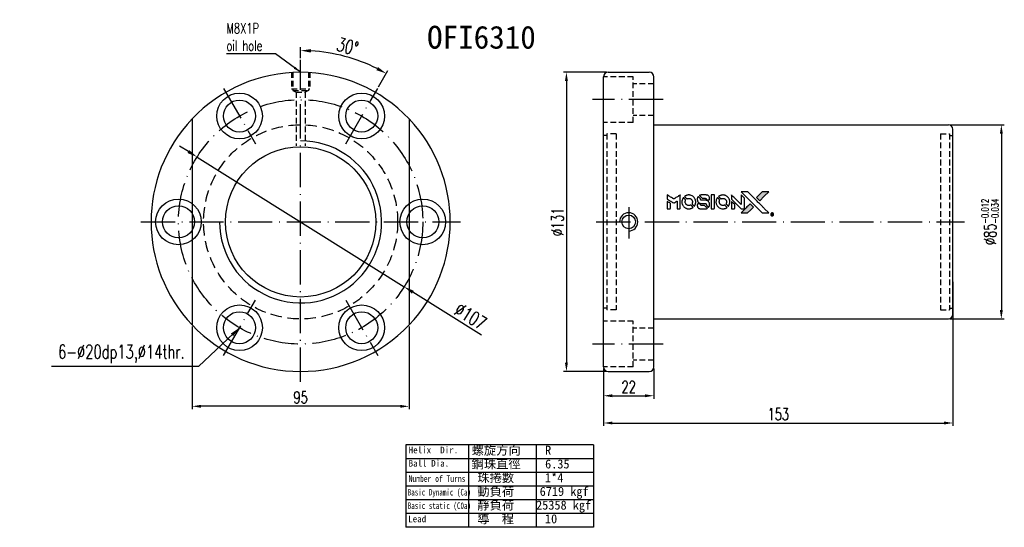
# Model space of a CAD drawing. Extents: x 927 to 1358, y 79 to 301.
import ezdxf

# ---------------------------------------------------------------- set-up
doc = ezdxf.new("R2010")
doc.units = 0
doc.header["$MEASUREMENT"] = 0
doc.linetypes.add('CL-5', pattern=[7.1, 5, -1, 0.1, -1])
doc.linetypes.add('DASHED', pattern=[0.75, 0.5, -0.25])
doc.layers.get('0').update_dxf_attribs({"linetype": 'CONTINUOUS'})
for name, color, linetype in [('CL', 1, 'CL-5'), ('DIM', 4, 'CONTINUOUS'), ('HID', 2, 'DASHED'), ('OUT', 3, 'CONTINUOUS')]:
    doc.layers.add(name, color=color, linetype=linetype)
doc.styles.add('CHN', font='SIMPLEX.shx', dxfattribs={"width": 0.7, "bigfont": 'CHINESET.shx'})
doc.styles.add('DIM-7', font='SIMPLEX.shx', dxfattribs={"width": 0.7, "bigfont": 'chineset.shx'})
doc.styles.add('T', font='kaiu.ttf')
doc.dimstyles.get("Standard").update_dxf_attribs({"dimscale": 0, "dimtxt": 4, "dimasz": 3, "dimexe": 1, "dimexo": 0.5, "dimgap": 1, "dimtad": 1, "dimdsep": 46, "dimtxsty": 'CHN', "dimcen": 0.09, "dimclrd": 256, "dimclre": 256, "dimclrt": 256, "dimadec": 0, "dimazin": 0, "dimtp": 1, "dimtm": 1, "dimtfac": 0.6, "dimtix": 1, "dimtmove": 2, "dimatfit": 3, "dimfxl": 1, "dimtvp": 0.85, "dimtolj": 1, "dimarcsym": 0})

# ---------------------------------------------------------------- blocks, each defined once
blk = doc.blocks.new('*D13')
at = {"layer": 'DIM', "color": 0, "lineweight": -2, "transparency": 16777216}
for p, q in [((1335.36, 186.04), (1335.36, 123.01)), ((1182.36, 148.2), (1182.36, 123.01)), ((1186.26, 124.31), (1331.46, 124.31))]:
    blk.add_line(p, q, dxfattribs=at)
at = {"layer": 'DIM', "color": 0, "transparency": 16777216}
for points in [[(1186.26, 124.96), (1186.26, 123.66), (1182.36, 124.31)], [(1331.46, 124.96), (1331.46, 123.66), (1335.36, 124.31)]]:
    blk.add_solid(points, dxfattribs=at)
at = {"layer": 'DIM', "color": 0, "transparency": 16777216, "insert": (1258.86, 128.21), "char_height": 5.2, "attachment_point": 5, "style": 'CHN'}
blk.add_mtext('\\A1;153', dxfattribs=at)
blk = doc.blocks.new('*D14')
at = {"layer": 'DIM', "color": 0, "lineweight": -2, "transparency": 16777216}
for p, q in [((1182.36, 147.55), (1182.36, 134.94)), ((1204.36, 148.2), (1204.36, 134.94)), ((1186.26, 136.24), (1200.46, 136.24))]:
    blk.add_line(p, q, dxfattribs=at)
at = {"layer": 'DIM', "color": 0, "transparency": 16777216}
for points in [[(1186.26, 136.89), (1186.26, 135.59), (1182.36, 136.24)], [(1200.46, 136.89), (1200.46, 135.59), (1204.36, 136.24)]]:
    blk.add_solid(points, dxfattribs=at)
at = {"layer": 'DIM', "color": 0, "transparency": 16777216, "insert": (1193.36, 140.14), "char_height": 5.2, "attachment_point": 5, "style": 'CHN'}
blk.add_mtext('\\A1;22', dxfattribs=at)
blk = doc.blocks.new('*D15')
at = {"layer": 'DIM', "color": 0, "lineweight": -2, "transparency": 16777216}
for p, q in [((1183.71, 277.85), (1164.79, 277.85)), ((1166.09, 273.95), (1166.09, 150.75)), ((1183.71, 146.85), (1164.79, 146.85))]:
    blk.add_line(p, q, dxfattribs=at)
at = {"layer": 'DIM', "color": 0, "transparency": 16777216}
for points in [[(1165.44, 273.95), (1166.74, 273.95), (1166.09, 277.85)], [(1165.44, 150.75), (1166.74, 150.75), (1166.09, 146.85)]]:
    blk.add_solid(points, dxfattribs=at)
at = {"layer": 'DIM', "color": 0, "transparency": 16777216, "insert": (1162.19, 212.35), "char_height": 5.2, "attachment_point": 5, "rotation": 90, "style": 'CHN'}
blk.add_mtext('\\A1;%%c131', dxfattribs=at)
blk = doc.blocks.new('*D16')
at = {"layer": 'DIM', "color": 0, "lineweight": -2, "transparency": 16777216}
for p, q in [((1334.01, 254.85), (1357.86, 254.85)), ((1356.56, 250.95), (1356.56, 173.75)), ((1334.01, 169.85), (1357.86, 169.85))]:
    blk.add_line(p, q, dxfattribs=at)
at = {"layer": 'DIM', "color": 0, "transparency": 16777216}
for points in [[(1355.91, 250.95), (1357.21, 250.95), (1356.56, 254.85)], [(1355.91, 173.75), (1357.21, 173.75), (1356.56, 169.85)]]:
    blk.add_solid(points, dxfattribs=at)
at = {"layer": 'DIM', "color": 0, "transparency": 16777216, "insert": (1351.62, 212.35), "char_height": 5.2, "attachment_point": 5, "rotation": 90, "style": 'CHN'}
blk.add_mtext('\\A1;%%c85{\\H3.120000;\\S-0.012^ -0.034;}', dxfattribs=at)
blk = doc.blocks.new('*D17')
at = {"layer": 'DIM', "color": 0, "lineweight": -2, "transparency": 16777216}
for p, q in [((1002.19, 166.6), (1002.19, 130.31)), ((1097.19, 166.6), (1097.19, 130.31)), ((1093.29, 131.61), (1006.09, 131.61))]:
    blk.add_line(p, q, dxfattribs=at)
at = {"layer": 'DIM', "color": 0, "transparency": 16777216}
for points in [[(1006.09, 132.26), (1006.09, 130.96), (1002.19, 131.61)], [(1093.29, 132.26), (1093.29, 130.96), (1097.19, 131.61)]]:
    blk.add_solid(points, dxfattribs=at)
at = {"layer": 'DIM', "color": 0, "transparency": 16777216, "insert": (1049.69, 135.51), "char_height": 5.2, "attachment_point": 5, "style": 'CHN'}
blk.add_mtext('\\A1;95', dxfattribs=at)
blk = doc.blocks.new('*D18')
at = {"layer": 'DIM', "color": 0, "lineweight": -2, "transparency": 16777216}
for p, q in [((1000.53, 243.14), (996.72, 245.53)), ((1004.35, 240.75), (1095.03, 183.95)), ((1128.87, 162.76), (1098.84, 181.56))]:
    blk.add_line(p, q, dxfattribs=at)
at = {"layer": 'DIM', "color": 0, "transparency": 16777216}
for points in [[(1000.93, 243.78), (1000.14, 242.5), (1004.35, 240.75)], [(1099.24, 182.2), (1098.44, 180.93), (1095.03, 183.95)]]:
    blk.add_solid(points, dxfattribs=at)
at = {"layer": 'DIM', "color": 0, "transparency": 16777216, "insert": (1124.14, 171.03), "char_height": 6, "attachment_point": 5, "rotation": 327.9379, "style": 'CHN'}
blk.add_mtext('\\A1;∅107', dxfattribs=at)
blk = doc.blocks.new('*D19')
at = {"layer": 'DIM', "color": 0, "lineweight": -2, "transparency": 16777216}
for p, q in [((1049.69, 284.01), (1049.69, 288.85)), ((1083.81, 271.46), (1087.94, 278.6))]:
    blk.add_line(p, q, dxfattribs=at)
blk.add_arc((1049.69, 212.35), 75, 63.4382, 86.5618, dxfattribs=at)
at = {"layer": 'DIM', "color": 0, "transparency": 16777216}
for points in [[(1054.16, 286.47), (1054.21, 287.97), (1049.69, 287.35)], [(1083.58, 280.1), (1082.87, 278.78), (1087.19, 277.3)]]:
    blk.add_solid(points, dxfattribs=at)
at = {"layer": 'DIM', "color": 0, "transparency": 16777216, "insert": (1070.26, 289.14), "char_height": 6, "attachment_point": 5, "rotation": 345, "style": 'CHN'}
blk.add_mtext('\\A1;30°', dxfattribs=at)

msp = doc.modelspace()

# ---------------------------------------------------------------- hatches: boundary and pattern name
at = {"linetype": 'Continuous'}
h = msp.add_hatch(color=256, dxfattribs=at)
h.dxf.hatch_style = 1
h.paths.add_polyline_path([(1254.683, 225.528), (1253.248, 225.527), (1251.813, 225.527), (1250.576, 224.281, 0.000288), (1250.102, 223.803, 0.000479), (1249.703, 223.4, 0.000013), (1249.342, 223.034, 0.197177), (1249.34, 223.029, 0.1112764), (1249.341, 223.025, 0.0015954), (1249.778, 222.583, 0.0005055), (1250.051, 222.31), (1250.762, 221.599), (1252.723, 223.563)])
h.paths.add_polyline_path([(1246.707, 217.551), (1247.963, 218.807), (1247.251, 219.52, 0.000476), (1246.977, 219.793, 0.0015067), (1246.534, 220.232, 0.2256647), (1246.528, 220.232, 0.0011115), (1245.928, 219.635, 0.0003511), (1245.556, 219.262, 0.000108), (1243.985, 217.685, 0.0006916), (1243.191, 216.885, 0.0000771), (1242.643, 216.331, 0.1975269), (1242.635, 216.311, 0.2961744), (1242.64, 216.303, 0.0041949), (1243.343, 216.295, 0.0005293), (1244.043, 216.294), (1245.451, 216.294)])

# ---------------------------------------------------------------- linework, layer by layer
for points in [[(1244.322, 223.801, -0.000056), (1245.181, 222.94, -0.000021), (1246.386, 221.733, -0.000021), (1247.698, 220.418, -0.000025), (1248.928, 219.185), (1251.811, 216.294), (1253.239, 216.298), (1254.668, 216.301), (1252.741, 218.241, 0.000274), (1251.815, 219.172, 0.000123), (1250.597, 220.396, 0.000121), (1249.308, 221.688, 0.000165), (1248.145, 222.854), (1245.476, 225.527), (1244.038, 225.527), (1242.599, 225.527)], [(1250.576, 224.281, 0.000288), (1250.102, 223.803, 0.000479), (1249.703, 223.4, 0.000013), (1249.342, 223.034, 0.197177), (1249.34, 223.029, 0.197497), (1249.342, 223.023, 0.00004), (1249.549, 222.814, 0.000836), (1249.778, 222.583, 0.000505), (1250.051, 222.31), (1250.762, 221.599), (1252.723, 223.563), (1254.683, 225.528), (1253.248, 225.527), (1251.813, 225.527)], [(1210.265, 223.227), (1210.265, 222.313), (1210.516, 222.16, -0.000297), (1210.669, 222.066, -0.000037), (1211.004, 221.861, -0.000043), (1211.401, 221.618, -0.000036), (1211.825, 221.358, 0.000044), (1212.239, 221.104, 0.000063), (1212.608, 220.877, 0.000035), (1212.92, 220.686, 0.0009), (1213.005, 220.635), (1213.127, 220.561), (1213.288, 220.66, 0.001175), (1213.38, 220.717, 0.000208), (1213.553, 220.824, 0.000225), (1213.756, 220.95, 0.000203), (1213.966, 221.081, -0.000711), (1214.166, 221.206, -0.001119), (1214.338, 221.312, -0.000263), (1214.489, 221.405, -0.04589), (1214.506, 221.413, -0.519312), (1214.521, 221.403, -0.001914), (1214.525, 221.158, -0.003124), (1214.528, 220.754, -0.000285), (1214.528, 219.747), (1214.528, 218.073), (1215.112, 218.073, 0.001727), (1215.531, 218.075, 0.025279), (1215.678, 218.083, 0.073886), (1215.764, 218.106, 0.07426), (1215.84, 218.152, 0.03264), (1215.859, 218.171, 0.01784), (1215.881, 218.196, 0.017712), (1215.901, 218.223, 0.026854), (1215.916, 218.248), (1215.947, 218.306), (1215.951, 221.226), (1215.954, 224.147), (1215.922, 224.126, -0.004595), (1215.9, 224.112, -0.00016), (1215.811, 224.056, -0.000298), (1215.706, 223.991, -0.000208), (1215.587, 223.917, 0.000986), (1215.239, 223.701, 0.00025), (1214.675, 223.348, 0.000268), (1214.074, 222.971, 0.000436), (1213.564, 222.651, -0.002932), (1213.396, 222.546, -0.004718), (1213.251, 222.459, -0.001113), (1213.124, 222.385, -0.227179), (1213.11, 222.384, -0.045982), (1213.096, 222.391, -0.000145), (1212.925, 222.495, -0.000825), (1212.733, 222.614, -0.000517), (1212.507, 222.754, 0.000056), (1211.736, 223.233, 0.000289), (1211.309, 223.498, 0.000481), (1210.991, 223.695, 0.000418), (1210.657, 223.901), (1210.265, 224.141)], [(1210.265, 219.682), (1210.265, 218.073), (1210.851, 218.073, 0.000842), (1211.224, 218.074, 0.010591), (1211.365, 218.077, 0.028995), (1211.444, 218.085, 0.069543), (1211.5, 218.103, 0.051063), (1211.552, 218.134, 0.039932), (1211.601, 218.177, 0.039414), (1211.644, 218.229, 0.045845), (1211.675, 218.284, 0.094811), (1211.689, 218.34, 0.007124), (1211.694, 218.498, 0.004713), (1211.697, 218.767, 0.000534), (1211.697, 219.378), (1211.696, 220.422), (1211.549, 220.514, 0.000828), (1211.119, 220.778, 0.000879), (1210.697, 221.037, 0.000048), (1210.284, 221.288, 0.137596), (1210.272, 221.292, 0.413028), (1210.269, 221.289, 0.000016), (1210.267, 220.819, 0.000623), (1210.266, 220.3, 0.000374)], [(1217.244, 222.883, 0.064158), (1216.869, 222.182, 0.06356), (1216.683, 221.406, 0.064004), (1216.699, 220.614, 0.066747), (1216.915, 219.863, 0.04321), (1217.172, 219.393, 0.044737), (1217.503, 218.98, 0.044901), (1217.901, 218.634, 0.044184), (1218.357, 218.363, 0.026293), (1218.703, 218.218, 0.033344), (1219.036, 218.123, 0.033227), (1219.38, 218.073, 0.025815), (1219.759, 218.063, 0.023119), (1220.12, 218.089, 0.031044), (1220.444, 218.148, 0.031337), (1220.755, 218.246, 0.024258), (1221.08, 218.389, 0.015622), (1221.194, 218.451, 0.008495), (1221.33, 218.533, 0.008415), (1221.459, 218.618, 0.020814), (1221.55, 218.685), (1221.592, 218.718), (1221.157, 219.158, 0.002843), (1220.831, 219.483, 0.033917), (1220.696, 219.6, 0.087906), (1220.595, 219.651, 0.073302), (1220.476, 219.668, 0.022047), (1220.418, 219.666, 0.026465), (1220.364, 219.658, 0.022233), (1220.304, 219.643, 0.009985), (1220.227, 219.619, -0.039011), (1219.946, 219.549, -0.044398), (1219.67, 219.528, -0.045096), (1219.398, 219.555, -0.04265), (1219.131, 219.631, -0.071154), (1218.753, 219.839, -0.068827), (1218.444, 220.147, -0.068713), (1218.229, 220.527, -0.070507), (1218.129, 220.948, -0.028605), (1218.122, 221.128, -0.031418), (1218.136, 221.303, -0.031044), (1218.173, 221.475, -0.02668), (1218.232, 221.652, 0.038913), (1218.264, 221.756, 0.043732), (1218.278, 221.86, 0.047754), (1218.273, 221.955, 0.075756), (1218.249, 222.033, 0.07294), (1218.222, 222.073, 0.003456), (1218.111, 222.193, 0.005023), (1217.966, 222.345, 0.002422), (1217.777, 222.538, 0.000819), (1217.606, 222.709, 0.001349), (1217.46, 222.854, 0.0001), (1217.329, 222.983, 0.205335), (1217.324, 222.985, 0.219821), (1217.319, 222.983, 0.002494), (1217.297, 222.955, 0.007089), (1217.272, 222.922, 0.004494)], [(1219.377, 224.114, 0.024131), (1219.118, 224.074, 0.022344), (1218.857, 224.008, 0.021883), (1218.597, 223.918, 0.020884), (1218.342, 223.804, 0.010669), (1218.197, 223.728, 0.010389), (1218.054, 223.645, 0.010913), (1217.927, 223.564, 0.022227), (1217.832, 223.494), (1217.796, 223.465), (1218.255, 223.015, 0.002452), (1218.435, 222.84, 0.003628), (1218.594, 222.689, 0.001662), (1218.731, 222.562, 0.070159), (1218.763, 222.539, 0.047671), (1218.789, 222.529, 0.018624), (1218.827, 222.52, 0.017921), (1218.869, 222.513, 0.018804), (1218.912, 222.509, 0.018255), (1218.969, 222.508, 0.041312), (1219.012, 222.512, 0.037164), (1219.057, 222.524, 0.012342), (1219.121, 222.548, -0.015101), (1219.274, 222.604, -0.035998), (1219.391, 222.634, -0.033244), (1219.517, 222.648, -0.011249), (1219.702, 222.652, -0.004059), (1219.852, 222.651, -0.019693), (1219.938, 222.646, -0.027943), (1220.008, 222.636, -0.014411), (1220.094, 222.615, -0.033089), (1220.299, 222.545, -0.033887), (1220.492, 222.448, -0.034021), (1220.669, 222.327, -0.033942), (1220.828, 222.183, -0.02816), (1220.97, 222.019, -0.035032), (1221.081, 221.85, -0.035269), (1221.167, 221.668, -0.029196), (1221.234, 221.465, -0.037862), (1221.277, 221.23, -0.043657), (1221.281, 221.003, -0.043064), (1221.245, 220.776, -0.035184), (1221.17, 220.542, 0.033699), (1221.134, 220.43, 0.052815), (1221.119, 220.331, 0.059167), (1221.127, 220.239, 0.058972), (1221.156, 220.152, 0.059208), (1221.198, 220.084, 0.021125), (1221.272, 219.998, 0.008691), (1221.411, 219.856, 0.000851), (1221.752, 219.52, 0.001873), (1221.927, 219.349, 0.013884), (1222.013, 219.271, 0.022355), (1222.066, 219.23, 0.341453), (1222.087, 219.23, 0.073011), (1222.131, 219.278, 0.004587), (1222.235, 219.439, 0.00748), (1222.338, 219.605, 0.016837), (1222.409, 219.735, 0.028606), (1222.548, 220.051, 0.031352), (1222.645, 220.371, 0.031004), (1222.702, 220.704, 0.0268), (1222.721, 221.059, 0.026698), (1222.701, 221.434, 0.03002), (1222.641, 221.791, 0.030357), (1222.539, 222.135, 0.028554), (1222.395, 222.47, 0.062944), (1221.98, 223.093, 0.062206), (1221.421, 223.596, 0.062448), (1220.758, 223.945, 0.064355), (1220.036, 224.114, 0.017377), (1219.892, 224.124, 0.008369), (1219.706, 224.127, 0.008367), (1219.521, 224.124, 0.01757)], [(1223.634, 220.205, 0.065483), (1223.564, 220.171, 0.053271), (1223.501, 220.117, 0.052018), (1223.448, 220.05, 0.0556), (1223.412, 219.975, 0.036839), (1223.399, 219.926, 0.026922), (1223.392, 219.871, 0.016905), (1223.388, 219.793, 0.004317), (1223.388, 219.668, 0.016369), (1223.397, 219.407, 0.029936), (1223.425, 219.196, 0.03418), (1223.474, 219.01, 0.031327), (1223.549, 218.826, 0.046935), (1223.685, 218.602, 0.054053), (1223.855, 218.418, 0.053701), (1224.062, 218.274, 0.045364), (1224.306, 218.168, 0.032479), (1224.523, 218.112, 0.03386), (1224.742, 218.085, 0.013578), (1225.086, 218.075, 0.001155), (1225.97, 218.077, 0.000413), (1226.73, 218.081, 0.005008), (1227.022, 218.086, 0.013199), (1227.187, 218.094, 0.033956), (1227.305, 218.112, 0.013909), (1227.428, 218.142, 0.010864), (1227.559, 218.181, 0.010938), (1227.679, 218.223, 0.028702), (1227.762, 218.26), (1227.825, 218.292), (1227.215, 218.91), (1226.605, 219.529), (1225.892, 219.528, -0.001504), (1225.587, 219.529, -0.00328), (1225.353, 219.531, -0.001901), (1225.171, 219.535, -0.061333), (1225.127, 219.542, -0.063621), (1225.065, 219.568, -0.048633), (1225.005, 219.611, -0.046769), (1224.953, 219.666, -0.047961), (1224.912, 219.73, -0.02678), (1224.888, 219.784, -0.050957), (1224.875, 219.83, -0.029398), (1224.869, 219.892, -0.00401), (1224.864, 220.022), (1224.858, 220.233), (1224.285, 220.233, 0.001061), (1223.942, 220.232, 0.009147), (1223.789, 220.228, 0.020721), (1223.698, 220.22, 0.051619)], [(1223.714, 223.336, 0.023289), (1223.622, 223.192, 0.026845), (1223.548, 223.046, 0.026047), (1223.488, 222.889, 0.019751), (1223.439, 222.712, 0.013249), (1223.418, 222.612, 0.025169), (1223.407, 222.53, 0.016532), (1223.402, 222.429, 0.002937), (1223.401, 222.238, 0.003317), (1223.402, 222.067, 0.011808), (1223.406, 221.958, 0.01777), (1223.414, 221.876, 0.021476), (1223.427, 221.8, 0.04325), (1223.527, 221.479, 0.045753), (1223.68, 221.186, 0.04649), (1223.881, 220.93, 0.047672), (1224.124, 220.718, 0.025315), (1224.228, 220.65, 0.015208), (1224.358, 220.581, 0.01512), (1224.494, 220.518, 0.022488), (1224.617, 220.473, 0.027857), (1224.808, 220.423, 0.034138), (1224.991, 220.399, 0.014286), (1225.269, 220.39, 0.00124), (1225.978, 220.388, -0.00103), (1226.413, 220.387, -0.002552), (1226.732, 220.384, -0.001594), (1226.974, 220.38, -0.047676), (1227.034, 220.373, -0.085307), (1227.14, 220.331, -0.097789), (1227.22, 220.257, -0.085947), (1227.273, 220.15, -0.051339), (1227.299, 220.01, 0.014634), (1227.304, 219.962, 0.015028), (1227.312, 219.915, 0.014927), (1227.321, 219.875, 0.059415), (1227.331, 219.851, 0.070595), (1227.368, 219.801, 0.00028), (1227.869, 219.293, 0.000111), (1228.383, 218.774, 0.200239), (1228.405, 218.765, 0.268906), (1228.419, 218.773, 0.001866), (1228.49, 218.898, 0.007532), (1228.556, 219.019, 0.017818), (1228.6, 219.111, 0.013256), (1228.641, 219.213, 0.011636), (1228.679, 219.321, 0.011528), (1228.712, 219.432, 0.012303), (1228.739, 219.542, 0.0423), (1228.762, 219.714, 0.013657), (1228.767, 219.971, 0.013857), (1228.758, 220.23, 0.037428), (1228.732, 220.412, 0.014927), (1228.702, 220.534, 0.0122), (1228.663, 220.661, 0.012518), (1228.62, 220.781, 0.023062), (1228.578, 220.875, 0.065961), (1228.347, 221.216, 0.06055), (1228.029, 221.497, 0.059676), (1227.649, 221.696, 0.060497), (1227.234, 221.799, 0.025683), (1227.145, 221.806, 0.001528), (1226.876, 221.81, 0.002124), (1226.536, 221.813, 0.001173), (1226.122, 221.814, -0.000809), (1225.395, 221.815, -0.017164), (1225.18, 221.823, -0.063931), (1225.066, 221.846, -0.108429), (1224.984, 221.896, -0.052941), (1224.937, 221.951, -0.063675), (1224.906, 222.011, -0.050562), (1224.887, 222.088, -0.020337), (1224.876, 222.195, 0.009897), (1224.871, 222.261, 0.016482), (1224.863, 222.316, 0.019019), (1224.854, 222.36, 0.06043), (1224.844, 222.388, 0.076267), (1224.797, 222.451, 0.00054), (1224.322, 222.92, 0.000307), (1223.836, 223.4, 0.142594), (1223.797, 223.421, 0.232419), (1223.786, 223.418, 0.022995), (1223.765, 223.398, 0.024627), (1223.74, 223.37, 0.015407)], [(1225.038, 224.119, 0.018538), (1224.947, 224.108, 0.010695), (1224.838, 224.087, 0.01068), (1224.73, 224.062, 0.017678), (1224.64, 224.035, 0.013849), (1224.538, 223.998, 0.011814), (1224.432, 223.954, 0.004513), (1224.335, 223.909, 0.290035), (1224.325, 223.894, 0.196418), (1224.329, 223.886, 0.000124), (1224.503, 223.708, 0.001477), (1224.697, 223.511, 0.000898), (1224.929, 223.279), (1225.532, 222.676), (1226.287, 222.672, -0.001471), (1226.858, 222.667, -0.028714), (1227.034, 222.655, -0.097073), (1227.132, 222.623, -0.084199), (1227.217, 222.554, -0.042698), (1227.257, 222.5, -0.053912), (1227.284, 222.444, -0.051004), (1227.299, 222.38, -0.032967), (1227.304, 222.305, 0.00807), (1227.305, 222.267, 0.003023), (1227.307, 222.213, 0.002994), (1227.31, 222.154, 0.003629), (1227.313, 222.099), (1227.322, 221.969), (1227.901, 221.969, 0.001618), (1228.176, 221.97, 0.005206), (1228.36, 221.973, 0.00535), (1228.488, 221.978, 0.060675), (1228.537, 221.987, 0.048484), (1228.565, 221.998, 0.02389), (1228.598, 222.017, 0.022812), (1228.631, 222.041, 0.02462), (1228.661, 222.068, 0.061781), (1228.72, 222.141, 0.080179), (1228.752, 222.22, 0.048561), (1228.768, 222.332, 0.010021), (1228.772, 222.533, 0.016602), (1228.763, 222.803, 0.031409), (1228.735, 223.018, 0.036474), (1228.684, 223.205, 0.03439), (1228.606, 223.387, 0.065928), (1228.406, 223.674, 0.069066), (1228.142, 223.893, 0.065697), (1227.816, 224.041, 0.051559), (1227.435, 224.114, 0.020904), (1227.231, 224.124, 0.000451), (1226.232, 224.127, 0.000419), (1225.228, 224.128, 0.022759)], [(1229.467, 221.105), (1229.471, 218.08), (1230.064, 218.08), (1230.657, 218.08), (1230.728, 218.116, 0.071429), (1230.786, 218.158, 0.054799), (1230.837, 218.218, 0.053585), (1230.875, 218.289, 0.060698), (1230.895, 218.364, 0.033975), (1230.903, 218.488, 0.000112), (1230.903, 220.026, 0.000726), (1230.901, 221.532, 0.001084), (1230.894, 222.848), (1230.885, 224.129), (1230.174, 224.129), (1229.464, 224.129)], [(1232.169, 222.878, 0.018008), (1232.084, 222.747, 0.009842), (1231.988, 222.581, 0.009807), (1231.898, 222.409, 0.015716), (1231.828, 222.259, 0.048467), (1231.658, 221.717, 0.045841), (1231.591, 221.143, 0.046006), (1231.629, 220.569, 0.049638), (1231.773, 220.026, 0.064819), (1232.147, 219.32, 0.06695), (1232.685, 218.742, 0.066691), (1233.36, 218.325, 0.063505), (1234.131, 218.092, 0.03135), (1234.328, 218.071, 0.010439), (1234.619, 218.065, 0.010391), (1234.909, 218.071, 0.032408), (1235.103, 218.092, 0.015696), (1235.332, 218.139, 0.018095), (1235.546, 218.199, 0.018551), (1235.751, 218.272, 0.018352), (1235.95, 218.36, 0.015568), (1236.082, 218.43, 0.009832), (1236.231, 218.519, 0.009795), (1236.371, 218.609, 0.023727), (1236.47, 218.683), (1236.509, 218.715), (1236.074, 219.157, 0.001528), (1235.828, 219.405, 0.010022), (1235.701, 219.527, 0.019586), (1235.62, 219.597, 0.061865), (1235.558, 219.634, 0.055054), (1235.465, 219.664, 0.061607), (1235.371, 219.672, 0.048725), (1235.261, 219.656, 0.020221), (1235.117, 219.614, -0.017722), (1234.963, 219.569, -0.02685), (1234.825, 219.542, -0.02759), (1234.688, 219.53, -0.020233), (1234.536, 219.531, -0.04793), (1234.245, 219.573, -0.048386), (1233.968, 219.67, -0.047866), (1233.713, 219.82, -0.044964), (1233.485, 220.018, -0.04333), (1233.293, 220.255, -0.050921), (1233.157, 220.51, -0.051473), (1233.077, 220.784, -0.0459), (1233.049, 221.08, -0.019014), (1233.055, 221.223, -0.024114), (1233.071, 221.354, -0.025081), (1233.099, 221.479, -0.023892), (1233.14, 221.602, 0.008624), (1233.176, 221.699, 0.026486), (1233.195, 221.767, 0.035074), (1233.205, 221.825, 0.02756), (1233.207, 221.888, 0.087163), (1233.186, 221.99, 0.073291), (1233.132, 222.085, 0.028074), (1233.013, 222.221, 0.002594), (1232.698, 222.54), (1232.248, 222.989)], [(1234.292, 224.113, 0.023681), (1234.041, 224.075, 0.022402), (1233.79, 224.012, 0.021929), (1233.54, 223.926, 0.020503), (1233.293, 223.817, 0.013745), (1233.153, 223.743, 0.009767), (1232.999, 223.652, 0.009658), (1232.86, 223.562, 0.027804), (1232.768, 223.493), (1232.734, 223.464), (1233.177, 223.02, 0.002053), (1233.392, 222.806, 0.006738), (1233.537, 222.668, 0.007826), (1233.639, 222.576, 0.063909), (1233.691, 222.541, 0.061532), (1233.77, 222.512, 0.068674), (1233.851, 222.506, 0.052072), (1233.948, 222.521, 0.019648), (1234.079, 222.562, -0.018366), (1234.239, 222.613, -0.0288), (1234.38, 222.643, -0.029061), (1234.522, 222.657, -0.019155), (1234.687, 222.657, -0.053809), (1235.042, 222.604, -0.058833), (1235.367, 222.478, -0.058566), (1235.655, 222.279, -0.052525), (1235.9, 222.011, -0.044733), (1236.039, 221.785, -0.040573), (1236.14, 221.529, -0.041123), (1236.198, 221.265, -0.04951), (1236.207, 221.01, -0.017369), (1236.195, 220.891, -0.024255), (1236.175, 220.786, -0.023787), (1236.145, 220.682, -0.015798), (1236.101, 220.565, 0.010631), (1236.073, 220.491, 0.033653), (1236.058, 220.44, 0.037806), (1236.051, 220.391, 0.016307), (1236.05, 220.325, 0.068179), (1236.068, 220.196, 0.095747), (1236.119, 220.093, 0.033418), (1236.241, 219.956, 0.002133), (1236.624, 219.58, 0.001452), (1236.842, 219.37, 0.012393), (1236.941, 219.279, 0.020479), (1237.001, 219.231, 0.344362), (1237.025, 219.232, 0.074287), (1237.072, 219.285, 0.005454), (1237.177, 219.448, 0.008391), (1237.28, 219.62, 0.017097), (1237.355, 219.759, 0.027375), (1237.477, 220.046, 0.02835), (1237.566, 220.342, 0.027723), (1237.622, 220.651, 0.023913), (1237.647, 220.981, 0.027047), (1237.637, 221.377, 0.031685), (1237.584, 221.748, 0.032425), (1237.485, 222.103, 0.031013), (1237.34, 222.447, 0.037914), (1237.098, 222.854, 0.040153), (1236.802, 223.212, 0.039834), (1236.45, 223.52, 0.036173), (1236.042, 223.78, 0.040752), (1235.642, 223.955, 0.035885), (1235.202, 224.072, 0.035491), (1234.744, 224.126, 0.037615)], [(1238.357, 223.241), (1238.357, 222.322), (1240.485, 220.198), (1242.613, 218.073), (1243.206, 218.077, 0.0008), (1243.587, 218.08, 0.010795), (1243.727, 218.084, 0.030495), (1243.804, 218.093, 0.080372), (1243.856, 218.111, 0.03816), (1243.906, 218.143, 0.041799), (1243.95, 218.182, 0.042486), (1243.986, 218.227, 0.042078), (1244.013, 218.278, 0.099276), (1244.029, 218.35, 0.003302), (1244.034, 218.645, 0.002586), (1244.036, 219.162, 0.000204), (1244.034, 220.536), (1244.03, 222.739), (1243.322, 223.444), (1242.613, 224.15), (1242.606, 222.034), (1242.599, 219.918), (1240.517, 222.011, 0.000253), (1239.716, 222.815, 0.000412), (1239.035, 223.497, 0.000041), (1238.425, 224.107, 0.041338), (1238.396, 224.132), (1238.357, 224.159)], [(1238.357, 219.675), (1238.357, 218.072), (1238.955, 218.076), (1239.552, 218.08), (1239.621, 218.123, 0.03146), (1239.653, 218.145, 0.026444), (1239.683, 218.173, 0.026444), (1239.711, 218.203, 0.031457), (1239.733, 218.235), (1239.776, 218.304), (1239.78, 219.097), (1239.784, 219.891), (1239.082, 220.584, 0.000745), (1238.812, 220.85, 0.001228), (1238.583, 221.074, 0.000087), (1238.376, 221.274, 0.195134), (1238.368, 221.278, 0.412117), (1238.364, 221.273, 0.000048), (1238.36, 220.807, 0.00109), (1238.358, 220.289, 0.000653)], [(1245.556, 219.262, 0.000108), (1243.985, 217.685, 0.000692), (1243.191, 216.884, 0.000077), (1242.643, 216.331, 0.197527), (1242.635, 216.311, 0.410182), (1242.644, 216.302, 0.000493), (1242.937, 216.298, 0.002424), (1243.343, 216.295, 0.000529), (1244.043, 216.294), (1245.451, 216.294), (1246.707, 217.551), (1247.963, 218.807), (1247.251, 219.52, 0.000476), (1246.977, 219.793, 0.000789), (1246.745, 220.024, 0.000035), (1246.536, 220.231, 0.19758), (1246.531, 220.233, 0.198396), (1246.526, 220.231, 0.000019), (1246.241, 219.948, 0.000582), (1245.928, 219.635, 0.000351)], [(1256.049, 216.244, 0.082374), (1255.865, 216.16, 0.083404), (1255.718, 216.022, 0.082663), (1255.624, 215.842, 0.07897), (1255.592, 215.638, 0.084941), (1255.63, 215.41, 0.08953), (1255.742, 215.213, 0.090743), (1255.915, 215.069, 0.090193), (1256.128, 214.995, 0.10067), (1256.369, 215.006, 0.099454), (1256.587, 215.111, 0.097736), (1256.751, 215.293, 0.09365), (1256.837, 215.528, 0.07584), (1256.839, 215.707, 0.068415), (1256.789, 215.886, 0.068328), (1256.691, 216.045, 0.075277), (1256.558, 216.166, 0.059367), (1256.445, 216.223, 0.048986), (1256.314, 216.257, 0.048519), (1256.178, 216.264, 0.055347)], [(1255.961, 215.624), (1255.961, 215.264), (1256.002, 215.264), (1256.044, 215.264), (1256.048, 215.416), (1256.052, 215.567), (1256.14, 215.572), (1256.229, 215.576), (1256.29, 215.48, -0.003356), (1256.316, 215.439, -0.002757), (1256.343, 215.394, -0.002784), (1256.368, 215.354, -0.007382), (1256.384, 215.324, 0.019487), (1256.405, 215.289, 0.098302), (1256.421, 215.273, 0.116932), (1256.44, 215.266, 0.032798), (1256.473, 215.264), (1256.528, 215.264), (1256.489, 215.331, 0.005748), (1256.47, 215.363, 0.002522), (1256.444, 215.405, 0.002495), (1256.416, 215.45, 0.00334), (1256.39, 215.49), (1256.329, 215.582), (1256.378, 215.607, 0.066516), (1256.426, 215.64, 0.085926), (1256.459, 215.683, 0.082934), (1256.476, 215.735, 0.05747), (1256.479, 215.797, 0.023576), (1256.475, 215.834, 0.043538), (1256.467, 215.863, 0.050891), (1256.456, 215.887, 0.049897), (1256.439, 215.908, 0.067884), (1256.392, 215.947, 0.077412), (1256.339, 215.97, 0.049266), (1256.263, 215.981, 0.012208), (1256.138, 215.984), (1255.961, 215.984)], [(1256.347, 215.87, -0.120545), (1256.373, 215.836, -0.09136), (1256.385, 215.79, -0.087576), (1256.379, 215.741, -0.098026), (1256.357, 215.7, -0.079907), (1256.337, 215.681, -0.087697), (1256.312, 215.671, -0.041371), (1256.272, 215.665, -0.005557), (1256.188, 215.661), (1256.045, 215.657), (1256.045, 215.778), (1256.045, 215.899), (1256.177, 215.899, -0.007471), (1256.251, 215.898, -0.035301), (1256.292, 215.894, -0.060486), (1256.321, 215.885, -0.063546)]]:
    msp.add_lwpolyline(points, format="xyb", close=True)
at = {"layer": 'CL', "color": 7, "ltscale": 3}
for p, q in [((1049.688, 142.352), (1049.688, 283.259)), ((1015.938, 270.808), (1029.938, 246.56)), ((1069.438, 246.56), (1083.438, 270.808)), ((1208.491, 265.852), (1177.53, 265.852)), ((979.688, 212.352), (1119.688, 212.352)), ((1179.112, 212.352), (1340.36, 212.352)), ((1015.938, 153.895), (1029.938, 178.144)), ((1069.438, 178.144), (1083.438, 153.895)), ((1208.491, 158.852), (1177.53, 158.852))]:
    msp.add_line(p, q, dxfattribs=at)
at = {"layer": 'CL', "color": 7, "ltscale": 5}
msp.add_line((1193.36, 218.857), (1193.36, 205.105), dxfattribs=at)
at = {"layer": 'CL', "color": 7, "ltscale": 3}
msp.add_circle((1049.688, 212.352), 53.5, dxfattribs=at)
at = {"layer": 'DIM', "color": 7, "ltscale": 10}
for centre, radius in [((996.188, 212.352), 10), ((1103.188, 212.352), 10), ((996.188, 212.352), 7), ((1103.188, 212.352), 7)]:
    msp.add_circle(centre, radius, dxfattribs=at)
for radius, start, end in [(65.5, 136.48473, 223.51528), (65.5, 316.48473, 43.51528), (35.5, 180.00001, 90.00002), (35.5, 180.00001, 90.00002)]:
    msp.add_arc((1049.688, 212.352), radius, start, end, dxfattribs=at)
at = {"layer": 'DIM', "color": 7, "ltscale": 5}
msp.add_arc((1193.36, 212.352), 4, 270, 180, dxfattribs=at)
at = {"layer": 'HID', "color": 7, "ltscale": 5}
for p, q in [((1045.688, 277.852), (1045.688, 270.652)), ((1046.288, 277.852), (1046.288, 269.852)), ((1053.088, 277.852), (1053.088, 269.852)), ((1053.688, 277.852), (1053.688, 270.652)), ((1195.36, 275.852), (1182.36, 275.852)), ((1195.36, 255.852), (1195.36, 275.852)), ((1204.36, 272.852), (1195.36, 272.852)), ((1045.688, 270.652), (1053.688, 270.652)), ((1046.288, 269.852), (1053.088, 269.852)), ((1046.288, 269.852), (1047.688, 269.152)), ((1047.688, 269.152), (1047.688, 245.632)), ((1047.688, 269.152), (1051.688, 269.152)), ((1053.088, 269.852), (1051.688, 269.152)), ((1051.688, 269.152), (1051.688, 245.632)), ((1204.36, 258.852), (1195.36, 258.852)), ((1195.36, 255.852), (1182.36, 255.852)), ((1182.36, 172.352), (1182.36, 252.352)), ((1183.86, 250.102), (1182.36, 250.102)), ((1183.86, 250.852), (1183.86, 173.852)), ((1187.86, 250.852), (1183.86, 250.852)), ((1183.86, 250.852), (1183.86, 173.852)), ((1187.86, 250.852), (1187.86, 173.852)), ((1329.86, 250.852), (1333.86, 250.852)), ((1329.86, 250.852), (1329.86, 173.852)), ((1333.86, 250.852), (1333.86, 173.852)), ((1333.86, 250.102), (1335.36, 250.102)), ((1183.86, 174.602), (1182.36, 174.602)), ((1187.86, 173.852), (1183.86, 173.852)), ((1329.86, 173.852), (1333.86, 173.852)), ((1333.86, 174.602), (1335.36, 174.602)), ((1195.36, 168.852), (1182.36, 168.852)), ((1195.36, 148.852), (1195.36, 168.852)), ((1204.36, 165.852), (1195.36, 165.852)), ((1204.36, 151.852), (1195.36, 151.852)), ((1195.36, 148.852), (1182.36, 148.852))]:
    msp.add_line(p, q, dxfattribs=at)
at = {"layer": 'HID', "color": 7, "ltscale": 10}
msp.add_circle((1049.688, 212.352), 42.5, dxfattribs=at)
at = {"layer": 'OUT', "color": 7, "ltscale": 5}
for p, q in [((1184.36, 277.852), (1202.36, 277.852)), ((1182.36, 148.852), (1182.36, 275.852)), ((1204.36, 148.852), (1204.36, 275.852)), ((1204.36, 254.852), (1333.36, 254.852)), ((1335.36, 171.852), (1335.36, 252.852)), ((1335.36, 171.852), (1335.36, 252.852)), ((1204.36, 169.852), (1333.36, 169.852)), ((1184.36, 146.852), (1202.36, 146.852)), ((1177.935, 114.684), (1095.802, 114.684)), ((1095.802, 114.684), (1095.802, 78.655)), ((1123.18, 114.684), (1123.18, 78.655)), ((1152.807, 114.684), (1152.807, 78.655)), ((1177.935, 114.684), (1177.935, 78.655)), ((1177.935, 108.679), (1095.802, 108.679)), ((1177.935, 102.675), (1095.802, 102.675)), ((1177.935, 96.67), (1095.802, 96.67)), ((1177.935, 90.665), (1095.802, 90.665)), ((1177.935, 84.66), (1095.802, 84.66)), ((1177.935, 78.655), (1095.802, 78.655))]:
    msp.add_line(p, q, dxfattribs=at)
at = {"layer": 'OUT', "color": 7, "ltscale": 10}
for p, q in [((1002.188, 257.452), (1002.188, 167.252)), ((1097.188, 257.452), (1097.188, 167.252))]:
    msp.add_line(p, q, dxfattribs=at)
for centre, radius in [((1022.938, 258.684), 10), ((1076.438, 258.684), 10), ((1022.938, 258.684), 7), ((1076.438, 258.684), 7), ((1049.688, 212.352), 32.9), ((1022.938, 166.019), 10), ((1022.938, 166.019), 7), ((1076.438, 166.019), 10), ((1076.438, 166.019), 7)]:
    msp.add_circle(centre, radius, dxfattribs=at)
at = {"layer": 'OUT', "color": 7, "ltscale": 5}
msp.add_circle((1193.36, 212.352), 3, dxfattribs=at)
at = {"layer": 'OUT', "color": 7, "ltscale": 10}
for start, end in [(43.51528, 136.48473), (223.51528, 316.48474)]:
    msp.add_arc((1049.688, 212.352), 65.5, start, end, dxfattribs=at)
at = {"layer": 'OUT', "color": 7, "ltscale": 5}
for centre, start, end in [((1184.36, 275.852), 90, 180), ((1202.36, 275.852), 0, 90), ((1333.36, 252.852), 0, 90), ((1333.36, 171.852), 270, 0), ((1184.36, 148.852), 180, 270), ((1202.36, 148.852), 270, 0)]:
    msp.add_arc(centre, 2, start, end, dxfattribs=at)

# ---------------------------------------------------------------- texts
at = {"layer": 'DIM', "color": 7}
for s, insert, char_height, attachment_point, style in [('M8X1P\\Poil hole', (1017.201, 287.232), 4.55, 7, 'DIM-7'), ('6-%%c20dp13,%%c14thr.', (998.927, 154.484), 6, 6, 'CHN')]:
    msp.add_mtext(s, dxfattribs=dict(at, insert=insert, char_height=char_height, attachment_point=attachment_point, style=style))
at = {"layer": 'DIM', "color": 0, "insert": (1105.071, 298.188), "char_height": 10, "width": 25.29791, "attachment_point": 1}
msp.add_mtext('{\\fDFKai-SB|b0|i0|c0|p65;OFI6310}', dxfattribs=at)
at = {"layer": 'OUT', "color": 7, "ltscale": 5, "style": 'T'}
for s, height, p in [('Helix  Dir.', 2.90304, (1096.994, 111.031)), ('螺旋方向', 3.9375, (1124.571, 110.422)), ('R', 3.938, (1156.759, 110.422)), ('Ball Dia.', 2.903, (1096.994, 105.233)), ('鋼珠直徑', 3.9375, (1124.571, 104.417)), ('6.35', 3.9375, (1156.759, 104.417)), ('珠捲數', 3.9375, (1127.071, 98.412)), ('1*4', 3.9375, (1156.699, 98.412)), ('動負荷', 3.9375, (1127.071, 92.407)), ('6719 kgf', 3.9375, (1154.391, 92.407)), ('靜負荷', 3.9375, (1127.071, 86.402)), ('25358 kgf', 3.9375, (1152.807, 86.402)), ('Lead', 2.903, (1096.787, 80.872)), ('導  程', 3.9375, (1127.071, 80.398)), ('10', 3.9375, (1156.699, 80.398))]:
    msp.add_text(s, height=height, dxfattribs=at).set_placement(p)
for s, width, p in [('Number of Turns', 0.7, (1096.994, 98.501)), ('Basic Dynamic (Ca)', 0.65, (1096.58, 92.569)), ('Basic static (C0a)', 0.65, (1096.58, 86.673))]:
    msp.add_text(s, height=2.90304, dxfattribs=dict(at, width=width)).set_placement(p)

# ---------------------------------------------------------------- dimensions: what is measured, and where the dimension line sits
at = {"layer": 'DIM', "color": 7}
dim = msp.add_angular_dim_2l(base=(1075.34, 282.83), line1=((1049.688, 142.352), (1049.688, 283.259)), line2=((1069.438, 246.56), (1083.438, 270.808)), dimstyle='STANDARD', override={"dimscale": 1.5, "dimclrd": 0, "dimclre": 0, "dimclrt": 0, "dimtp": -0.01, "dimtm": 0.03, "dimtmove": 1}, dxfattribs=at)
dim.commit()
dim.dimension.update_dxf_attribs({"geometry": '*D19', "text_midpoint": (1070.264, 289.144)})
for base, p1, p2, override, picture, middle in [((1166.088, 146.852), (1184.36, 277.852), (1184.36, 146.852), {"dimscale": 1.3, "dimclrd": 0, "dimclre": 0, "dimclrt": 0}, '*D15', (1162.188, 212.352)), ((1356.555, 169.852), (1333.36, 254.852), (1333.36, 169.852), {"dimscale": 1.3, "dimclrd": 0, "dimclre": 0, "dimclrt": 0, "dimtol": 1, "dimtp": -0.012, "dimtm": 0.034, "dimtdec": 3}, '*D16', (1351.615, 212.352))]:
    dim = msp.add_linear_dim(base=base, p1=p1, p2=p2, angle=90, text='%%c<>', dimstyle='STANDARD', override=override, dxfattribs=at)
    dim.commit()
    dim.dimension.update_dxf_attribs({"geometry": picture, "text_midpoint": middle})
dim = msp.add_diameter_dim_2p(p1=(1004.348, 240.751), p2=(1095.028, 183.952), dimstyle='STANDARD', override={"dimscale": 1.5, "dimclrd": 0, "dimclrt": 0, "dimtp": -0.01, "dimtm": 0.03, "dimtmove": 1}, dxfattribs=at)
dim.commit()
dim.dimension.update_dxf_attribs({"geometry": '*D18', "text_midpoint": (1121.749, 167.214), "dimtype": 163})
for base, p1, p2, override, picture, middle in [((1335.36, 124.305), (1182.36, 148.852), (1335.36, 186.69), {"dimscale": 1.3, "dimclrd": 0, "dimclre": 0, "dimclrt": 0}, '*D13', (1258.86, 128.205)), ((1002.188, 131.615), (1097.188, 167.252), (1002.188, 167.252), {"dimscale": 1.3, "dimclrd": 0, "dimclre": 0, "dimclrt": 0, "dimtp": -0.01, "dimtm": 0.03}, '*D17', (1049.688, 135.515)), ((1204.36, 136.242), (1182.36, 148.202), (1204.36, 148.852), {"dimscale": 1.3, "dimclrd": 0, "dimclre": 0, "dimclrt": 0}, '*D14', (1193.36, 140.142))]:
    dim = msp.add_linear_dim(base=base, p1=p1, p2=p2, dimstyle='STANDARD', override=override, dxfattribs=at)
    dim.commit()
    dim.dimension.update_dxf_attribs({"geometry": picture, "text_midpoint": middle})

# ---------------------------------------------------------------- leaders
at = {"layer": 'DIM', "color": 7, "annotation_type": 0, "has_hookline": 1, "hookline_direction": 1}
for points, override, text_width in [([(1049.688, 277.852), (1038.737, 285.932), (1035.487, 285.932)], {"dimscale": 1.3, "dimtxt": 3.5, "dimasz": 2.5, "dimexo": 1.5, "dimgap": 1, "dimtad": 1, "dimtxsty": 'DIM-7', "dimclrd": 0, "dimclre": 4, "dimclrt": 4, "dimtmove": 1, "dimtvp": 0.971429}, 16.987), ([(1022.938, 166.019), (1004.927, 148.984), (1000.427, 148.984)], {"dimscale": 1.5, "dimclrd": 0, "dimtp": -0.01, "dimtm": 0.03}, 58.4)]:
    msp.add_leader(points, dimstyle='STANDARD', override=override, dxfattribs=dict(at, text_width=text_width))

doc.saveas('drawing.dxf')
